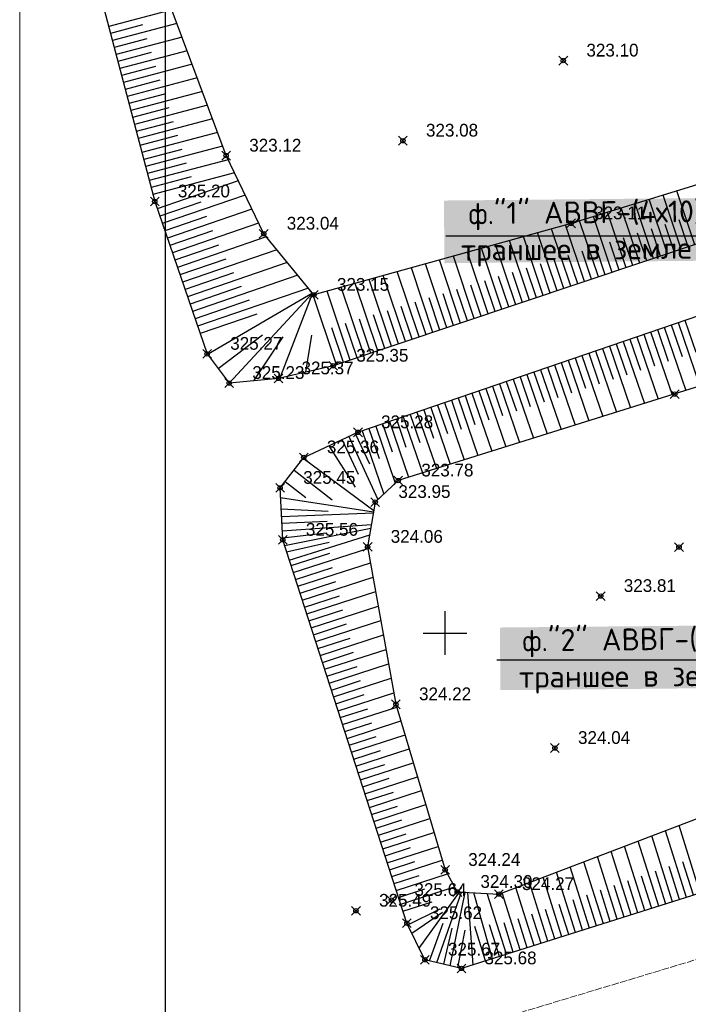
# Model space of a CAD drawing. Header units: metres. Extents: x 703615 to 712205, y 4306166 to 4311183.
# Tile 16 of 256: x 707151 to 707197, y 4306687 to 4306755. Entities that reach past the tile are written whole.
import ezdxf

# ---------------------------------------------------------------- set-up
doc = ezdxf.new("R2010")
doc.units = ezdxf.units.M
doc.header["$LTSCALE"] = 0.5
doc.header["$PDMODE"] = 35
doc.header["$PDSIZE"] = 0.3
doc.linetypes.add('Commnctn_Electr_VLP_High_Built_m1', pattern=[1, 1, 0])
for name, color, linetype in [('(001) Сетка', 92, 'Continuous'), ('(004) Точки рельефа', 7, 'Continuous'), ('(007) Здания', 7, 'Continuous'), ('(035) Откосы', 7, 'Continuous')]:
    doc.layers.add(name, color=color, linetype=linetype)
doc.layers.add('COMMN_OBJCT_ELCTR_L', color=7, linetype='Continuous', true_color=0x000000)
doc.layers.add('Рамка  штамп', color=7, linetype='Continuous', lineweight=30)
doc.styles.add('D-431', font='txt')
doc.styles.add('X_ISO', font='isocpeui.ttf')

# ---------------------------------------------------------------- blocks, each defined once
blk = doc.blocks.new('Setka')
at = {"layer": '(001) Сетка'}
for p, q in [((0, 1.5), (0, -1.5)), ((-1.5, 0), (1.5, 0))]:
    blk.add_line(p, q, dxfattribs=at)

msp = doc.modelspace()

# ---------------------------------------------------------------- linework, layer by layer
at = {"layer": '(007) Здания', "color": 0, "lineweight": 25}
msp.add_line((707180.522, 4306740.226, 0.001), (707207.019, 4306740.226, 0.001), dxfattribs=at)
at = {"layer": '(035) Откосы'}
for p, q in [((707161.716, 4306755.755, 325.137), (707157.374, 4306754.612, 325.137)), ((707159.695, 4306754.709, 325.137), (707157.501, 4306754.132, 325.137)), ((707162.064, 4306754.819, 325.137), (707157.627, 4306753.651, 325.137)), ((707159.996, 4306753.76, 325.137), (707157.754, 4306753.17, 325.137)), ((707162.412, 4306753.882, 325.137), (707157.88, 4306752.689, 325.137)), ((707162.761, 4306752.945, 325.137), (707158.133, 4306751.728, 325.137)), ((707160.297, 4306752.811, 325.137), (707158.007, 4306752.208, 325.137)), ((707160.597, 4306751.862, 325.137), (707158.26, 4306751.247, 325.137)), ((707163.109, 4306752.009, 325.137), (707158.386, 4306750.766, 325.137)), ((707160.898, 4306750.913, 325.137), (707158.513, 4306750.285, 325.137)), ((707163.457, 4306751.072, 325.137), (707158.639, 4306749.804, 325.137)), ((707161.199, 4306749.964, 325.137), (707158.766, 4306749.324, 325.137)), ((707163.806, 4306750.136, 325.137), (707158.893, 4306748.843, 325.137)), ((707161.499, 4306749.015, 325.137), (707159.019, 4306748.362, 325.137)), ((707164.154, 4306749.199, 325.137), (707159.146, 4306747.881, 325.137)), ((707164.502, 4306748.263, 325.137), (707159.399, 4306746.92, 325.137)), ((707161.8, 4306748.066, 325.137), (707159.272, 4306747.4, 325.137)), ((707162.101, 4306747.117, 325.137), (707159.525, 4306746.439, 325.137)), ((707164.851, 4306747.326, 325.137), (707159.652, 4306745.958, 325.137)), ((707165.199, 4306746.39, 325.137), (707159.905, 4306744.996, 325.137)), ((707162.402, 4306746.168, 325.137), (707159.778, 4306745.477, 325.137)), ((707162.702, 4306745.219, 325.137), (707160.032, 4306744.516, 325.137)), ((707165.575, 4306745.46, 325.137), (707160.158, 4306744.035, 325.137)), ((707163.039, 4306744.279, 325.137), (707160.285, 4306743.554, 325.137)), ((707166.014, 4306744.548, 325.137), (707160.411, 4306743.073, 325.137)), ((707166.276, 4306744.003, 325.205), (707160.711, 4306742.089, 325.205)), ((707166.741, 4306743.036, 325.205), (707161.057, 4306741.082, 325.205)), ((707196.69, 4306739.31, 325.137), (707195.444, 4306743.033, 325.137)), ((707197.637, 4306739.626, 325.137), (707196.399, 4306743.326, 325.137)), ((707163.696, 4306742.552, 325.205), (707160.884, 4306741.585, 325.205)), ((707193.849, 4306738.359, 325.137), (707192.579, 4306742.153, 325.137)), ((707194.796, 4306738.676, 325.137), (707193.534, 4306742.446, 325.137)), ((707195.743, 4306738.993, 325.137), (707194.489, 4306742.74, 325.137)), ((707164.102, 4306741.565, 325.205), (707161.23, 4306740.578, 325.205)), ((707167.206, 4306742.07, 325.205), (707161.404, 4306740.074, 325.205)), ((707191.955, 4306737.725, 325.137), (707190.67, 4306741.567, 325.137)), ((707192.902, 4306738.042, 325.137), (707191.625, 4306741.86, 325.137)), ((707167.671, 4306741.103, 325.205), (707161.75, 4306739.067, 325.205)), ((707190.061, 4306737.092, 325.137), (707188.757, 4306740.99, 325.137)), ((707191.008, 4306737.409, 325.137), (707189.715, 4306741.273, 325.137)), ((707196.216, 4306739.151, 325.137), (707195.591, 4306741.019, 325.137)), ((707197.163, 4306739.468, 325.137), (707196.542, 4306741.324, 325.137)), ((707164.507, 4306740.579, 325.205), (707161.577, 4306739.571, 325.205)), ((707168.2, 4306740.159, 325.205), (707162.096, 4306738.06, 325.205)), ((707187.22, 4306736.141, 325.137), (707185.867, 4306740.186, 325.137)), ((707188.167, 4306736.458, 325.137), (707186.83, 4306740.454, 325.137)), ((707189.114, 4306736.775, 325.137), (707187.793, 4306740.722, 325.137)), ((707193.375, 4306738.201, 325.137), (707192.739, 4306740.104, 325.137)), ((707194.322, 4306738.517, 325.137), (707193.69, 4306740.409, 325.137)), ((707195.269, 4306738.834, 325.137), (707194.641, 4306740.714, 325.137)), ((707164.913, 4306739.592, 325.205), (707161.923, 4306738.564, 325.205)), ((707185.326, 4306735.507, 325.137), (707183.94, 4306739.65, 325.137)), ((707186.273, 4306735.824, 325.137), (707184.903, 4306739.918, 325.137)), ((707191.481, 4306737.567, 325.137), (707190.837, 4306739.493, 325.137)), ((707192.428, 4306737.884, 325.137), (707191.788, 4306739.799, 325.137)), ((707168.921, 4306739.281, 325.205), (707162.443, 4306737.053, 325.205)), ((707182.485, 4306734.557, 325.137), (707181.05, 4306738.847, 325.137)), ((707183.432, 4306734.874, 325.137), (707182.013, 4306739.115, 325.137)), ((707184.379, 4306735.191, 325.137), (707182.977, 4306739.383, 325.137)), ((707189.587, 4306736.933, 325.137), (707188.931, 4306738.895, 325.137)), ((707190.534, 4306737.25, 325.137), (707189.886, 4306739.188, 325.137)), ((707165.415, 4306738.638, 325.205), (707162.269, 4306737.556, 325.205)), ((707169.643, 4306738.403, 325.205), (707162.789, 4306736.046, 325.205)), ((707180.591, 4306733.923, 325.137), (707179.123, 4306738.311, 325.137)), ((707181.538, 4306734.24, 325.137), (707180.086, 4306738.579, 325.137)), ((707187.694, 4306736.3, 325.137), (707187.021, 4306738.31, 325.137)), ((707188.641, 4306736.616, 325.137), (707187.976, 4306738.602, 325.137)), ((707165.949, 4306737.695, 325.205), (707162.616, 4306736.549, 325.205)), ((707170.364, 4306737.524, 325.205), (707163.135, 4306735.038, 325.205)), ((707177.75, 4306732.973, 325.137), (707176.233, 4306737.508, 325.137)), ((707178.697, 4306733.29, 325.137), (707177.196, 4306737.775, 325.137)), ((707179.644, 4306733.606, 325.137), (707178.16, 4306738.043, 325.137)), ((707184.853, 4306735.349, 325.137), (707184.155, 4306737.433, 325.137)), ((707185.8, 4306735.666, 325.137), (707185.111, 4306737.725, 325.137)), ((707186.747, 4306735.983, 325.137), (707186.066, 4306738.018, 325.137)), ((707166.483, 4306736.753, 325.205), (707162.962, 4306735.542, 325.205)), ((707175.856, 4306732.339, 325.137), (707174.306, 4306736.972, 325.137)), ((707176.803, 4306732.656, 325.137), (707175.27, 4306737.24, 325.137)), ((707182.959, 4306734.715, 325.137), (707182.245, 4306736.848, 325.137)), ((707183.906, 4306735.032, 325.137), (707183.2, 4306737.14, 325.137)), ((707171.086, 4306736.646, 325.205), (707163.482, 4306734.031, 325.205)), ((707173.015, 4306731.389, 325.137), (707171.373, 4306736.296, 325.137)), ((707173.962, 4306731.705, 325.137), (707172.38, 4306736.436, 325.137)), ((707174.909, 4306732.022, 325.137), (707173.343, 4306736.704, 325.137)), ((707181.065, 4306734.082, 325.137), (707180.335, 4306736.263, 325.137)), ((707182.012, 4306734.399, 325.137), (707181.29, 4306736.556, 325.137)), ((707167.017, 4306735.81, 325.205), (707163.309, 4306734.535, 325.205)), ((707178.224, 4306733.131, 325.137), (707177.469, 4306735.386, 325.137)), ((707179.171, 4306733.448, 325.137), (707178.424, 4306735.679, 325.137)), ((707180.118, 4306733.765, 325.137), (707179.38, 4306735.971, 325.137)), ((707167.551, 4306734.867, 325.205), (707163.655, 4306733.528, 325.205)), ((707176.33, 4306732.497, 325.137), (707175.559, 4306734.802, 325.137)), ((707177.277, 4306732.814, 325.137), (707176.514, 4306735.094, 325.137)), ((707174.436, 4306731.864, 325.137), (707173.649, 4306734.217, 325.137)), ((707175.383, 4306732.181, 325.137), (707174.604, 4306734.509, 325.137)), ((707196.005, 4306734.12, 325.707), (707196.751, 4306731.943, 325.707)), ((707196.477, 4306734.282, 325.707), (707197.974, 4306729.914, 325.707)), ((707196.948, 4306734.443, 325.707), (707197.699, 4306732.253, 325.707)), ((707173.489, 4306731.547, 325.137), (707172.693, 4306733.925, 325.137)), ((707194.117, 4306733.473, 325.707), (707194.855, 4306731.321, 325.707)), ((707194.589, 4306733.635, 325.707), (707196.069, 4306729.318, 325.707)), ((707195.061, 4306733.796, 325.707), (707195.803, 4306731.632, 325.707)), ((707195.533, 4306733.958, 325.707), (707197.021, 4306729.616, 325.707)), ((707191.758, 4306732.664, 325.707), (707193.212, 4306728.424, 325.707)), ((707192.23, 4306732.826, 325.707), (707192.959, 4306730.7, 325.707)), ((707192.702, 4306732.987, 325.707), (707194.164, 4306728.722, 325.707)), ((707193.174, 4306733.149, 325.707), (707193.907, 4306731.01, 325.707)), ((707193.646, 4306733.311, 325.707), (707195.116, 4306729.02, 325.707)), ((707189.871, 4306732.017, 325.707), (707191.307, 4306727.829, 325.707)), ((707190.343, 4306732.179, 325.707), (707191.063, 4306730.078, 325.707)), ((707190.814, 4306732.34, 325.707), (707192.259, 4306728.127, 325.707)), ((707191.286, 4306732.502, 325.707), (707192.011, 4306730.389, 325.707)), ((707187.983, 4306731.37, 325.707), (707189.402, 4306727.233, 325.707)), ((707188.455, 4306731.532, 325.707), (707189.167, 4306729.457, 325.707)), ((707188.927, 4306731.693, 325.707), (707190.354, 4306727.531, 325.707)), ((707189.399, 4306731.855, 325.707), (707190.115, 4306729.767, 325.707)), ((707186.096, 4306730.723, 325.707), (707187.497, 4306726.637, 325.707)), ((707186.568, 4306730.885, 325.707), (707187.271, 4306728.835, 325.707)), ((707187.04, 4306731.046, 325.707), (707188.449, 4306726.935, 325.707)), ((707187.512, 4306731.208, 325.707), (707188.219, 4306729.146, 325.707)), ((707184.209, 4306730.076, 325.707), (707185.592, 4306726.041, 325.707)), ((707184.681, 4306730.237, 325.707), (707185.374, 4306728.214, 325.707)), ((707185.152, 4306730.399, 325.707), (707186.545, 4306726.339, 325.707)), ((707185.624, 4306730.561, 325.707), (707186.323, 4306728.524, 325.707)), ((707182.321, 4306729.429, 325.707), (707183.687, 4306725.445, 325.707)), ((707182.793, 4306729.59, 325.707), (707183.478, 4306727.592, 325.707)), ((707183.265, 4306729.752, 325.707), (707184.64, 4306725.743, 325.707)), ((707183.737, 4306729.914, 325.707), (707184.426, 4306727.903, 325.707)), ((707179.962, 4306728.62, 325.707), (707180.634, 4306726.66, 325.707)), ((707180.434, 4306728.782, 325.707), (707181.782, 4306724.849, 325.707)), ((707180.906, 4306728.943, 325.707), (707181.582, 4306726.971, 325.707)), ((707181.378, 4306729.105, 325.707), (707182.735, 4306725.147, 325.707)), ((707181.85, 4306729.267, 325.707), (707182.53, 4306727.281, 325.707)), ((707178.075, 4306727.973, 325.707), (707178.738, 4306726.039, 325.707)), ((707178.547, 4306728.135, 325.707), (707179.877, 4306724.253, 325.707)), ((707179.019, 4306728.296, 325.707), (707179.686, 4306726.349, 325.707)), ((707179.49, 4306728.458, 325.707), (707180.83, 4306724.551, 325.707)), ((707176.188, 4306727.326, 325.707), (707176.842, 4306725.417, 325.707)), ((707176.659, 4306727.488, 325.707), (707177.973, 4306723.657, 325.707)), ((707177.131, 4306727.649, 325.707), (707177.79, 4306725.728, 325.707)), ((707177.603, 4306727.811, 325.707), (707178.925, 4306723.955, 325.707)), ((707174.308, 4306726.659, 325.707), (707175.276, 4306724.571, 325.707)), ((707174.772, 4306726.84, 325.707), (707176.261, 4306722.498, 325.707)), ((707175.244, 4306727.002, 325.707), (707175.952, 4306724.937, 325.707)), ((707175.716, 4306727.164, 325.707), (707177.059, 4306723.246, 325.707)), ((707173.403, 4306726.239, 325.707), (707174.504, 4306723.866, 325.707)), ((707173.856, 4306726.449, 325.707), (707175.861, 4306722.124, 325.707)), ((707172.498, 4306725.82, 325.707), (707174.293, 4306722.97, 325.707)), ((707170.104, 4306724.157, 325.707), (707172.732, 4306722.113, 325.707)), ((707169.491, 4306723.37, 325.707), (707170.911, 4306722.266, 325.707)), ((707169.222, 4306721.494, 325.707), (707172.441, 4306721.339, 325.707)), ((707169.272, 4306720.498, 325.707), (707172.38, 4306720.655, 325.707)), ((707169.323, 4306719.502, 325.707), (707172.319, 4306719.835, 325.707)), ((707169.594, 4306718.546, 325.707), (707172.508, 4306719.202, 325.707)), ((707169.901, 4306717.597, 325.707), (707172.567, 4306718.46, 325.707)), ((707170.055, 4306717.122, 325.707), (707175.175, 4306718.781, 325.707)), ((707170.362, 4306716.173, 325.707), (707175.354, 4306717.79, 325.707)), ((707170.208, 4306716.648, 325.707), (707172.736, 4306717.466, 325.707)), ((707170.516, 4306715.699, 325.707), (707172.979, 4306716.496, 325.707)), ((707170.669, 4306715.224, 325.707), (707175.532, 4306716.799, 325.707)), ((707170.977, 4306714.275, 325.707), (707175.71, 4306715.808, 325.707)), ((707170.823, 4306714.75, 325.707), (707173.222, 4306715.526, 325.707)), ((707171.13, 4306713.8, 325.707), (707173.465, 4306714.557, 325.707)), ((707171.284, 4306713.326, 325.707), (707175.888, 4306714.817, 325.707)), ((707171.591, 4306712.377, 325.707), (707176.067, 4306713.826, 325.707)), ((707171.438, 4306712.851, 325.707), (707173.708, 4306713.587, 325.707)), ((707171.745, 4306711.902, 325.707), (707173.95, 4306712.617, 325.707)), ((707171.899, 4306711.428, 325.707), (707176.245, 4306712.835, 325.707)), ((707172.206, 4306710.479, 325.707), (707176.423, 4306711.845, 325.707)), ((707172.052, 4306710.953, 325.707), (707174.193, 4306711.647, 325.707)), ((707172.36, 4306710.004, 325.707), (707174.436, 4306710.677, 325.707)), ((707172.513, 4306709.53, 325.707), (707176.602, 4306710.854, 325.707)), ((707172.667, 4306709.055, 325.707), (707174.679, 4306709.707, 325.707)), ((707172.821, 4306708.581, 325.707), (707176.78, 4306709.863, 325.707)), ((707172.975, 4306708.106, 325.707), (707174.922, 4306708.737, 325.707)), ((707173.128, 4306707.632, 325.707), (707176.958, 4306708.872, 325.707)), ((707173.282, 4306707.157, 325.707), (707175.165, 4306707.767, 325.707)), ((707173.436, 4306706.683, 325.707), (707177.157, 4306707.888, 325.707)), ((707173.589, 4306706.208, 325.707), (707175.444, 4306706.809, 325.707)), ((707173.743, 4306705.733, 325.707), (707177.441, 4306706.931, 325.707)), ((707173.897, 4306705.259, 325.707), (707175.74, 4306705.856, 325.707)), ((707174.05, 4306704.784, 325.707), (707177.725, 4306705.975, 325.707)), ((707174.358, 4306703.835, 325.707), (707178.01, 4306705.018, 325.707)), ((707174.204, 4306704.31, 325.707), (707176.036, 4306704.903, 325.707)), ((707174.511, 4306703.361, 325.707), (707176.332, 4306703.95, 325.707)), ((707174.665, 4306702.886, 325.707), (707178.294, 4306704.062, 325.707)), ((707174.819, 4306702.412, 325.707), (707176.627, 4306702.997, 325.707)), ((707174.972, 4306701.937, 325.707), (707178.578, 4306703.105, 325.707)), ((707175.126, 4306701.463, 325.707), (707176.923, 4306702.045, 325.707)), ((707175.28, 4306700.988, 325.707), (707178.862, 4306702.148, 325.707)), ((707175.433, 4306700.514, 325.707), (707177.219, 4306701.092, 325.707)), ((707175.587, 4306700.039, 325.707), (707179.146, 4306701.192, 325.707)), ((707175.894, 4306699.09, 325.707), (707179.431, 4306700.235, 325.707)), ((707175.741, 4306699.565, 325.707), (707177.515, 4306700.139, 325.707)), ((707198.005, 4306695.115, 325.707), (707196.542, 4306699.753, 325.707)), ((707176.048, 4306698.616, 325.707), (707177.81, 4306699.186, 325.707)), ((707176.202, 4306698.141, 325.707), (707179.715, 4306699.279, 325.707)), ((707196.102, 4306694.515, 325.707), (707194.674, 4306699.042, 325.707)), ((707197.053, 4306694.815, 325.707), (707195.608, 4306699.398, 325.707)), ((707176.355, 4306697.666, 325.707), (707178.106, 4306698.233, 325.707)), ((707176.509, 4306697.192, 325.707), (707179.999, 4306698.322, 325.707)), ((707194.199, 4306693.915, 325.707), (707192.806, 4306698.331, 325.707)), ((707195.15, 4306694.215, 325.707), (707193.74, 4306698.687, 325.707)), ((707192.296, 4306693.315, 325.707), (707190.939, 4306697.62, 325.707)), ((707193.248, 4306693.615, 325.707), (707191.873, 4306697.976, 325.707)), ((707176.663, 4306696.717, 325.707), (707178.402, 4306697.281, 325.707)), ((707176.817, 4306696.243, 325.707), (707180.283, 4306697.366, 325.707)), ((707190.393, 4306692.715, 325.707), (707189.071, 4306696.909, 325.707)), ((707191.345, 4306693.015, 325.707), (707190.005, 4306697.264, 325.707)), ((707196.578, 4306694.665, 325.707), (707195.859, 4306696.943, 325.707)), ((707197.529, 4306694.965, 325.707), (707196.802, 4306697.27, 325.707)), ((707176.97, 4306695.768, 325.707), (707178.698, 4306696.328, 325.707)), ((707177.124, 4306695.294, 325.707), (707180.631, 4306696.43, 325.707)), ((707188.491, 4306692.115, 325.707), (707187.203, 4306696.198, 325.707)), ((707189.442, 4306692.415, 325.707), (707188.137, 4306696.553, 325.707)), ((707194.675, 4306694.065, 325.707), (707193.974, 4306696.287, 325.707)), ((707195.626, 4306694.365, 325.707), (707194.917, 4306696.615, 325.707)), ((707177.431, 4306694.345, 325.707), (707181.123, 4306695.54, 325.707)), ((707186.588, 4306691.515, 325.707), (707185.335, 4306695.487, 325.707)), ((707187.539, 4306691.815, 325.707), (707186.269, 4306695.842, 325.707)), ((707192.772, 4306693.465, 325.707), (707192.089, 4306695.631, 325.707)), ((707193.723, 4306693.765, 325.707), (707193.031, 4306695.959, 325.707)), ((707177.278, 4306694.819, 325.707), (707179.077, 4306695.402, 325.707)), ((707184.685, 4306690.915, 325.707), (707183.37, 4306695.085, 325.707)), ((707185.636, 4306691.215, 325.707), (707184.401, 4306695.131, 325.707)), ((707190.869, 4306692.865, 325.707), (707190.203, 4306694.976, 325.707)), ((707191.821, 4306693.165, 325.707), (707191.146, 4306695.304, 325.707)), ((707177.585, 4306693.87, 325.707), (707179.599, 4306694.523, 325.707)), ((707188.966, 4306692.265, 325.707), (707188.318, 4306694.32, 325.707)), ((707189.918, 4306692.565, 325.707), (707189.261, 4306694.648, 325.707)), ((707177.91, 4306692.928, 325.707), (707180.144, 4306694.032, 325.707)), ((707187.064, 4306691.665, 325.707), (707186.433, 4306693.665, 325.707)), ((707188.015, 4306691.965, 325.707), (707187.376, 4306693.993, 325.707)), ((707179.41, 4306690.464, 325.707), (707180.342, 4306693.045, 325.707)), ((707183.258, 4306690.465, 325.707), (707182.517, 4306692.816, 325.707)), ((707184.209, 4306690.765, 325.707), (707183.524, 4306692.938, 325.707)), ((707185.161, 4306691.065, 325.707), (707184.531, 4306693.061, 325.707)), ((707186.112, 4306691.365, 325.707), (707185.49, 4306693.337, 325.707)), ((707180.38, 4306690.232, 325.707), (707180.973, 4306692.705, 325.707)), ((707181.35, 4306689.999, 325.707), (707181.848, 4306692.562, 325.707))]:
    msp.add_line(p, q, dxfattribs=at)
at = {"layer": '(035) Откосы', "flags": 128}
for points, elevation in [([(707182.777, 4306772.32), (707202.842, 4306778.211), (707223.688, 4306784.2), (707229.518, 4306764.975), (707232.412, 4306752.885), (707198.402, 4306739.882), (707172.791, 4306731.313), (707169.031, 4306730.446), (707165.652, 4306730.13)], 325.137), ([(707189.126, 4306741.092), (707171.467, 4306736.182), (707168.019, 4306740.379), (707165.441, 4306745.739), (707161.162, 4306757.244), (707162.458, 4306761.255), (707184.686, 4306768.327), (707205.388, 4306774.896), (707220.906, 4306778.066), (707225.063, 4306764.109), (707227.178, 4306752.907), (707214.328, 4306748.833), (707189.126, 4306741.092)], 323.11), ([(707182.777, 4306772.32), (707159.736, 4306765.481), (707157.501, 4306761.642), (707156.422, 4306758.23), (707160.538, 4306742.592)], 325.137), ([(707160.538, 4306742.592), (707164.135, 4306732.132), (707165.652, 4306730.13)], 325.205), ([(707171.373, 4306736.296), (707164.21, 4306732.113)], 325.137), ([(707171.373, 4306736.296), (707165.652, 4306730.13)], 325.137), ([(707171.373, 4306736.296), (707169.106, 4306730.427)], 325.137), ([(707242.523, 4306710.406), (707220.289, 4306702.706), (707202.762, 4306696.615), (707181.595, 4306689.94), (707179.089, 4306690.541), (707177.853, 4306693.043), (707169.33, 4306719.36), (707169.149, 4306722.929), (707170.775, 4306725.02), (707174.495, 4306726.745), (707198.836, 4306735.09)], 325.707), ([(707164.893, 4306731.131), (707167.935, 4306733.436)], 325.205), ([(707170.911, 4306730.88), (707171.329, 4306733.405)], 325.137), ([(707167.341, 4306730.288), (707169.362, 4306733.292)], 325.137), ([(707201.089, 4306730.889), (707177.26, 4306723.434), (707175.684, 4306721.957), (707175.158, 4306718.878), (707177.102, 4306708.074), (707180.48, 4306696.703), (707181.317, 4306695.19), (707184.171, 4306695.043), (707200.549, 4306701.279)], 323.303), ([(707170.729, 4306724.961), (707175.585, 4306721.377)], 325.707), ([(707169.182, 4306722.277), (707175.568, 4306721.28)], 325.707), ([(707169.248, 4306720.977), (707175.556, 4306721.208)], 325.707), ([(707169.298, 4306719.978), (707175.421, 4306720.418)], 325.707), ([(707169.456, 4306718.97), (707175.378, 4306720.165)], 325.707), ([(707169.78, 4306717.969), (707175.301, 4306719.714)], 325.707), ([(707178.694, 4306691.341), (707181.458, 4306695.183)], 325.707), ([(707179.901, 4306690.347), (707181.594, 4306695.171)], 325.707), ([(707180.833, 4306690.123), (707181.85, 4306695.163)], 325.707), ([(707182.395, 4306690.193), (707182.039, 4306695.153)], 325.707), ([(707183.722, 4306690.611), (707182.462, 4306695.131)], 325.707), ([(707178.185, 4306692.372), (707180.297, 4306693.813)], 325.707)]:
    msp.add_lwpolyline(points, dxfattribs=dict(at, elevation=elevation))
at = {"color": 0, "linetype": 'ByBlock', "lineweight": 25}
msp.add_line((707184.028, 4306711.124), (707209.978, 4306711.124), dxfattribs=at)
at = {"lineweight": 30, "ltscale": 0.1, "elevation": 321.544}
msp.add_lwpolyline([(707161.263, 4306637.539), (707358.763, 4306637.539), (707358.763, 4306781.039), (707161.263, 4306781.039), (707161.263, 4306637.539)], dxfattribs=at)
at = {"color": 0, "linetype": 'ByBlock', "lineweight": -2, "transparency": 16777216}
for p in [(707188.596, 4306752.261, 323.101), (707177.578, 4306746.765, 323.079), (707165.441, 4306745.739, 323.117), (707160.538, 4306742.592, 325.205), (707189.126, 4306741.092, 323.11), (707168.019, 4306740.379, 323.041), (707171.467, 4306736.182, 323.151), (707164.135, 4306732.132, 325.274), (707172.791, 4306731.313, 325.346), (707169.031, 4306730.446, 325.372), (707165.652, 4306730.13, 325.234), (707196.242, 4306729.372, 323.303), (707174.495, 4306726.745, 325.277), (707170.775, 4306725.02, 325.364), (707169.149, 4306722.929, 325.453), (707177.26, 4306723.434, 323.778), (707175.684, 4306721.957, 323.946), (707169.33, 4306719.36, 325.559), (707175.158, 4306718.878, 324.065), (707196.541, 4306718.864, 323.651), (707191.163, 4306715.502, 323.807), (707177.102, 4306708.074, 324.222), (707188.019, 4306705.073, 324.041), (707180.48, 4306696.703, 324.239), (707181.317, 4306695.19, 324.298), (707176.787, 4306694.633, 325.637), (707184.171, 4306695.043, 324.267), (707174.357, 4306693.899, 325.494), (707177.853, 4306693.043, 325.616), (707179.089, 4306690.541, 325.667), (707181.595, 4306689.94, 325.685)]:
    msp.add_point(p, dxfattribs=at)
at = {"layer": 'COMMN_OBJCT_ELCTR_L', "linetype": 'Commnctn_Electr_VLP_High_Built_m1', "lineweight": 20, "elevation": 325.711, "flags": 128}
msp.add_lwpolyline([(707158.594, 4306678.781), (707265.539, 4306710.94), (707321.592, 4306730.002)], dxfattribs=at)
at = {"layer": 'Рамка  штамп', "color": 7, "linetype": 'Continuous', "lineweight": 15, "ltscale": 100, "elevation": 321.544}
msp.add_lwpolyline([(707151.263, 4306635.039), (707361.263, 4306635.039), (707361.263, 4306783.539), (707151.263, 4306783.539), (707151.263, 4306635.039)], dxfattribs=at)

# ---------------------------------------------------------------- block references
at = {"layer": '(001) Сетка'}
msp.add_blockref('Setka', (707180.47, 4306712.969), dxfattribs=at)

# ---------------------------------------------------------------- texts
at = {"layer": '(004) Точки рельефа', "style": 'D-431'}
for s, p in [('323.10', (707190.182, 4306752.544, 323.101)), ('323.08', (707179.164, 4306747.048, 323.079)), ('323.12', (707167.027, 4306746.019, 323.117)), ('325.20', (707162.124, 4306742.875, 325.205)), ('323.11', (707190.712, 4306741.372, 323.11)), ('323.04', (707169.605, 4306740.662, 323.041)), ('323.15', (707173.053, 4306736.464, 323.151)), ('325.27', (707165.721, 4306732.414, 325.274)), ('325.35', (707174.377, 4306731.595, 325.346)), ('325.23', (707167.238, 4306730.412, 325.234)), ('325.37', (707170.617, 4306730.728, 325.372)), ('325.28', (707176.081, 4306727.029, 325.277)), ('325.36', (707172.361, 4306725.306, 325.364)), ('323.78', (707178.846, 4306723.718, 323.778)), ('325.45', (707170.735, 4306723.211, 325.453)), ('323.95', (707177.27, 4306722.242, 323.946)), ('325.56', (707170.916, 4306719.646, 325.559)), ('324.06', (707176.744, 4306719.164, 324.065)), ('323.81', (707192.749, 4306715.785, 323.807)), ('324.22', (707178.688, 4306708.354, 324.222)), ('324.04', (707189.605, 4306705.355, 324.041)), ('324.24', (707182.066, 4306696.983, 324.239)), ('324.30', (707182.903, 4306695.473, 324.298)), ('324.27', (707185.757, 4306695.323, 324.267)), ('325.64', (707178.373, 4306694.919, 325.637)), ('325.49', (707175.943, 4306694.184, 325.494)), ('325.62', (707179.439, 4306693.329, 325.616)), ('325.67', (707180.675, 4306690.827, 325.667)), ('325.68', (707183.181, 4306690.226, 325.685))]:
    msp.add_text(s, height=0.875, dxfattribs=at).set_placement(p)
at = {"color": 5, "linetype": 'ByBlock', "ltscale": 0.5, "char_height": 1.5, "width": 25.71653, "attachment_point": 5, "rotation": 0.54202, "style": 'X_ISO', "bg_fill": 1, "box_fill_scale": 1.1, "bg_fill_color": 255, "bg_fill_transparency": 0}
for s, insert in [('{\\fISOCPEUR|b1|i0|c204|p34;\\C0;ф."1" АВВГ-(4х10) мм2 в  \\Pтраншее в земле L=50 м. }', (707193.426, 4306740.426, -0.033)), ('{\\fISOCPEUR|b1|i0|c204|p34;\\C0;ф."2" АВВГ-(4х10) мм2 в  \\Pтраншее в земле L=15 м. }', (707197.269, 4306711.114, 323.617))]:
    msp.add_mtext(s, dxfattribs=dict(at, insert=insert))

doc.saveas('drawing.dxf')
